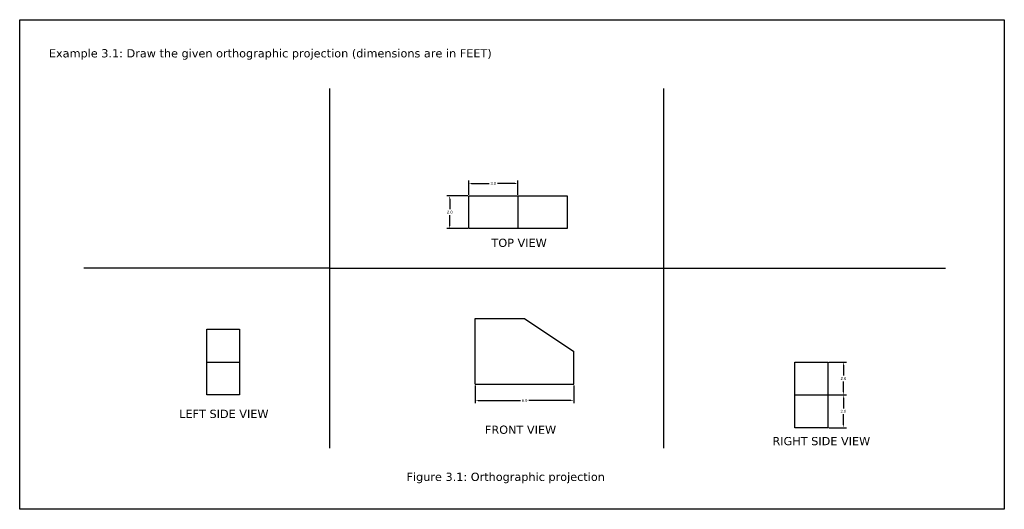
# Model space of a CAD drawing. Header units: millimetres. Extents: x 110 to 309, y -2 to 66.
# Tile 4 of 14: x 110 to 170, y 36 to 66. Entities that reach past the tile are written whole.
import ezdxf

# ---------------------------------------------------------------- set-up
doc = ezdxf.new("R2010")
doc.units = ezdxf.units.MM
doc.header["$MEASUREMENT"] = 0
doc.dimstyles.get("Standard").update_dxf_attribs({"dimtxt": 0.18, "dimasz": 0.18, "dimexe": 0.18, "dimexo": 0.0625, "dimgap": 0.09, "dimtad": 0, "dimtih": 1, "dimtoh": 1, "dimdec": 1, "dimzin": 0, "dimdsep": 46, "dimtxsty": 'Standard', "dimcen": 0.09, "dimadec": 0, "dimazin": 0, "dimtfac": 1, "dimtdec": 1, "dimtofl": 0, "dimtmove": 0, "dimatfit": 3, "dimfxl": 1, "dimtolj": 1, "dimtzin": 0, "dimarcsym": 0})

# ---------------------------------------------------------------- blocks, each defined once
blk = doc.blocks.new('*D53')
at = {"color": 0, "lineweight": -2}
for p, q in [((159.1, 45.181), (160.169, 45.181)), ((159.989, 45.001), (159.989, 44.361)), ((159.989, 43.361), (159.989, 44.001)), ((159.1, 43.181), (160.169, 43.181))]:
    blk.add_line(p, q, dxfattribs=at)
at = {"color": 0, "lineweight": 25}
for points in [[(159.959, 45.001), (160.019, 45.001), (159.989, 45.181)], [(159.959, 43.361), (160.019, 43.361), (159.989, 43.181)]]:
    blk.add_solid(points, dxfattribs=at)
at = {"layer": 'Defpoints', "color": 0, "lineweight": 25}
for p in [(159.038, 45.181), (159.038, 43.181), (159.989, 43.181)]:
    blk.add_point(p, dxfattribs=at)
at = {"color": 0, "lineweight": 25, "insert": (159.989, 44.181), "char_height": 0.18, "attachment_point": 5}
blk.add_mtext('\\A1;2.0', dxfattribs=at)
blk = doc.blocks.new('*D54')
at = {"color": 0, "lineweight": -2}
for p, q in [((159.1, 43.181), (160.169, 43.181)), ((159.989, 43.001), (159.989, 42.361)), ((159.989, 41.361), (159.989, 42.001)), ((159.1, 41.181), (160.169, 41.181))]:
    blk.add_line(p, q, dxfattribs=at)
at = {"color": 0, "lineweight": 25}
for points in [[(159.959, 43.001), (160.019, 43.001), (159.989, 43.181)], [(159.959, 41.361), (160.019, 41.361), (159.989, 41.181)]]:
    blk.add_solid(points, dxfattribs=at)
at = {"layer": 'Defpoints', "color": 0, "lineweight": 25}
for p in [(159.038, 43.181), (159.038, 41.181), (159.989, 41.181)]:
    blk.add_point(p, dxfattribs=at)
at = {"color": 0, "lineweight": 25, "insert": (159.989, 42.181), "char_height": 0.18, "attachment_point": 5}
blk.add_mtext('\\A1;2.0', dxfattribs=at)
blk = doc.blocks.new('*D55')
at = {"color": 0, "lineweight": -2}
for p, q in [((137.548, 43.765), (137.548, 42.67)), ((143.548, 43.765), (143.548, 42.67)), ((137.728, 42.85), (140.293, 42.85)), ((143.368, 42.85), (140.803, 42.85))]:
    blk.add_line(p, q, dxfattribs=at)
at = {"color": 0, "lineweight": 25}
for points in [[(137.728, 42.88), (137.728, 42.82), (137.548, 42.85)], [(143.368, 42.88), (143.368, 42.82), (143.548, 42.85)]]:
    blk.add_solid(points, dxfattribs=at)
at = {"layer": 'Defpoints', "color": 0, "lineweight": 25}
for p in [(137.548, 43.828), (143.548, 43.828), (143.548, 42.85)]:
    blk.add_point(p, dxfattribs=at)
at = {"color": 0, "lineweight": 25, "insert": (140.548, 42.85), "char_height": 0.18, "attachment_point": 5}
blk.add_mtext('\\A1;6.0', dxfattribs=at)
blk = doc.blocks.new('*D56')
at = {"color": 0, "lineweight": -2}
for p, q in [((137.144, 55.371), (137.144, 56.239)), ((137.324, 56.059), (138.389, 56.059)), ((139.964, 56.059), (138.899, 56.059)), ((140.144, 55.371), (140.144, 56.239))]:
    blk.add_line(p, q, dxfattribs=at)
at = {"color": 0, "lineweight": 25}
for points in [[(137.324, 56.089), (137.324, 56.029), (137.144, 56.059)], [(139.964, 56.089), (139.964, 56.029), (140.144, 56.059)]]:
    blk.add_solid(points, dxfattribs=at)
at = {"layer": 'Defpoints', "color": 0, "lineweight": 25}
for p in [(140.144, 56.059), (137.144, 55.309), (140.144, 55.309)]:
    blk.add_point(p, dxfattribs=at)
at = {"color": 0, "lineweight": 25, "insert": (138.644, 56.059), "char_height": 0.18, "attachment_point": 5}
blk.add_mtext('\\A1;3.0', dxfattribs=at)
blk = doc.blocks.new('*D57')
at = {"color": 0, "lineweight": -2}
for p, q in [((137.082, 55.309), (135.806, 55.309)), ((135.986, 55.129), (135.986, 54.489)), ((135.986, 53.489), (135.986, 54.129)), ((137.082, 53.309), (135.806, 53.309))]:
    blk.add_line(p, q, dxfattribs=at)
at = {"color": 0, "lineweight": 25}
for points in [[(135.956, 55.129), (136.016, 55.129), (135.986, 55.309)], [(135.956, 53.489), (136.016, 53.489), (135.986, 53.309)]]:
    blk.add_solid(points, dxfattribs=at)
at = {"layer": 'Defpoints', "color": 0, "lineweight": 25}
for p in [(137.144, 55.309), (135.986, 53.309), (137.144, 53.309)]:
    blk.add_point(p, dxfattribs=at)
at = {"color": 0, "lineweight": 25, "insert": (135.986, 54.309), "char_height": 0.18, "attachment_point": 5}
blk.add_mtext('\\A1;2.0', dxfattribs=at)

msp = doc.modelspace()

# ---------------------------------------------------------------- linework, layer by layer
at = {"lineweight": 25}
for p, q in [((128.648, 61.839), (128.648, 39.946)), ((128.648, 61.839), (128.648, 50.902)), ((149.022, 61.839), (149.022, 39.946)), ((137.144, 55.309), (140.144, 55.309)), ((137.144, 53.309), (137.144, 55.309)), ((140.144, 55.309), (143.144, 55.309)), ((140.144, 55.309), (140.144, 53.309)), ((143.144, 55.309), (143.144, 53.309)), ((140.144, 53.309), (137.144, 53.309)), ((143.144, 53.309), (140.144, 53.309)), ((128.648, 50.902), (113.678, 50.902)), ((128.648, 50.902), (166.205, 50.902)), ((137.548, 45.828), (137.548, 47.828)), ((137.548, 47.828), (140.548, 47.828)), ((140.548, 47.828), (143.548, 45.828)), ((121.179, 47.186), (123.179, 47.186)), ((121.179, 45.186), (121.179, 47.186)), ((123.179, 47.186), (123.179, 45.186)), ((137.548, 43.828), (137.548, 45.828)), ((143.548, 43.828), (143.548, 45.828)), ((121.179, 43.186), (121.179, 45.186)), ((121.179, 45.186), (123.179, 45.186)), ((123.179, 45.186), (123.179, 43.186)), ((157.038, 45.181), (159.038, 45.181)), ((157.038, 43.181), (157.038, 45.181)), ((159.038, 45.181), (159.038, 43.181)), ((137.548, 43.828), (143.548, 43.828)), ((123.179, 43.186), (121.179, 43.186)), ((157.038, 41.181), (157.038, 43.181)), ((157.038, 43.181), (159.038, 43.181)), ((159.038, 43.181), (159.038, 41.181)), ((159.038, 41.181), (157.038, 41.181))]:
    msp.add_line(p, q, dxfattribs=at)
msp.add_lwpolyline([(169.799, 36.215), (109.769, 36.215), (109.769, 66.036), (169.799, 66.036)], close=True, dxfattribs=at)

# ---------------------------------------------------------------- texts
at = {"lineweight": 25, "char_height": 0.5}
for s, insert, width, attachment_point in [('{\\fVerdana|b0|i0|c0|p34;Example 3.1: Draw the given orthographic projection (dimensions are in FEET)}', (111.55, 64.241), 27.92113, 1), ('{\\fVerdana Pro|b0|i0|c0|p34;TOP VIEW}', (138.532, 52.697), 4.16009, 1), ('{\\fVerdana Pro|b0|i0|c0|p34;LEFT SIDE VIEW}', (119.493, 42.279), 6.67189, 1), ('{\\fVerdana Pro|b0|i0|c0|p34;FRONT VIEW}', (138.134, 41.314), 8.05847, 1), ('{\\fVerdana Pro|b0|i0|c0|p34;RIGHT SIDE VIEW}', (158.643, 40.619), 5.66059, 2), ('{\\fVerdana Pro|b0|i0|c0|p34;Figure 3.1: Orthographic projection}', (133.351, 38.122), 12.2222, 4)]:
    msp.add_mtext(s, dxfattribs=dict(at, insert=insert, width=width, attachment_point=attachment_point))

# ---------------------------------------------------------------- dimensions: what is measured, and where the dimension line sits
at = {"lineweight": 25}
for p1, p2, distance, picture, middle in [((137.144, 55.309), (140.144, 55.309), 0.75, '*D56', (138.644, 56.059)), ((137.144, 55.309), (137.144, 53.309), -1.158, '*D57', (135.986, 54.309)), ((159.038, 45.181), (159.038, 43.181), 0.951, '*D53', (159.989, 44.181)), ((137.548, 43.828), (143.548, 43.828), -0.978, '*D55', (140.548, 42.85)), ((159.038, 43.181), (159.038, 41.181), 0.951, '*D54', (159.989, 42.181))]:
    dim = msp.add_aligned_dim(p1=p1, p2=p2, distance=distance, dimstyle='Standard', dxfattribs=at)
    dim.commit()
    dim.dimension.update_dxf_attribs({"geometry": picture, "text_midpoint": middle})

doc.saveas('drawing.dxf')
